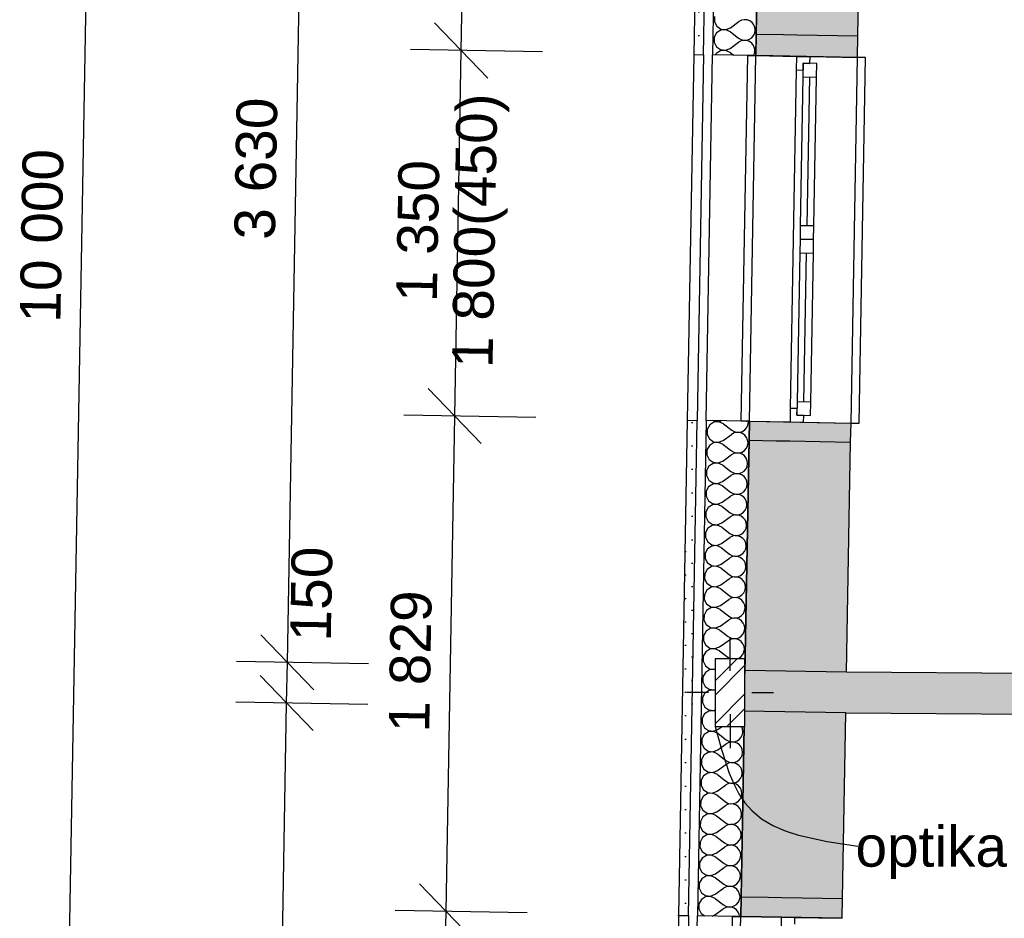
# Model space of a CAD drawing. Extents: x -12025 to 39812, y -28775 to 12.
# Tile 9 of 90: x 9218 to 12852, y -18632 to -15314. Entities that reach past the tile are written whole.
import ezdxf
from ezdxf.enums import TextEntityAlignment as Align

# ---------------------------------------------------------------- set-up
doc = ezdxf.new("R2010")
doc.units = 0
doc.header["$MEASUREMENT"] = 0
doc.layers.add('OÚ Dukovany půdorys kóty 1NP', color=7, linetype='Continuous')
doc.layers.add('OÚ Dukovany půdorys podklad 1NP', color=7, linetype='Continuous')
doc.styles.add('Arial', font='txt')
pattern_1 = [(0, (0, 0), (0, 86.60254), [0, -50]), (0, (25, 43.3), (0, 86.60254), [0, -50])]

msp = doc.modelspace()

# ---------------------------------------------------------------- hatches: boundary and pattern name
at = {"layer": 'OÚ Dukovany půdorys podklad 1NP', "linetype": 'Continuous'}
h = msp.add_hatch(dxfattribs=at)
h.set_pattern_fill('OMÍTKA_01', color=21, style=0, pattern_type=2)
h.set_pattern_definition(pattern_1)
edge = h.paths.add_edge_path()
edge.add_spline(control_points=[(11736.5, -13696.6), (11736.5, -13696.6), (11705.8, -15442.8), (11705.8, -15442.8)], knot_values=[0, 0, 0, 0, 1, 1, 1, 1], degree=3, periodic=0)
edge.add_spline(control_points=[(11705.8, -15442.8), (11705.8, -15442.8), (11742.4, -15443.5), (11742.4, -15443.5)], knot_values=[0, 0, 0, 0, 1, 1, 1, 1], degree=3, periodic=0)
edge.add_spline(control_points=[(11742.4, -15443.5), (11742.4, -15443.5), (11773.1, -13697.3), (11773.1, -13697.3)], knot_values=[0, 0, 0, 0, 1, 1, 1, 1], degree=3, periodic=0)
edge.add_spline(control_points=[(11773.1, -13697.3), (11773.1, -13697.3), (11736.5, -13696.6), (11736.5, -13696.6)], knot_values=[0, 0, 0, 0, 1, 1, 1, 1], degree=3, periodic=0)
edge.add_spline(control_points=[(11736.5, -13696.6), (11736.5, -13696.6), (11736.5, -13696.6), (11736.5, -13696.6)], knot_values=[0, 0, 0, 0, 1, 1, 1, 1], degree=3, periodic=0)
h = msp.add_hatch(dxfattribs=at)
h.set_pattern_fill('OMÍTKA_01', color=21, style=0, pattern_type=2)
h.set_pattern_definition(pattern_1)
edge = h.paths.add_edge_path()
edge.add_spline(control_points=[(11682.1, -16792.6), (11682.1, -16792.6), (11650, -18621), (11650, -18621)], knot_values=[0, 0, 0, 0, 1, 1, 1, 1], degree=3, periodic=0)
edge.add_spline(control_points=[(11650, -18621), (11650, -18621), (11686.6, -18621.7), (11686.6, -18621.7)], knot_values=[0, 0, 0, 0, 1, 1, 1, 1], degree=3, periodic=0)
edge.add_spline(control_points=[(11686.6, -18621.7), (11686.6, -18621.7), (11718.7, -16793.3), (11718.7, -16793.3)], knot_values=[0, 0, 0, 0, 1, 1, 1, 1], degree=3, periodic=0)
edge.add_spline(control_points=[(11718.7, -16793.3), (11718.7, -16793.3), (11682.1, -16792.6), (11682.1, -16792.6)], knot_values=[0, 0, 0, 0, 1, 1, 1, 1], degree=3, periodic=0)
edge.add_spline(control_points=[(11682.1, -16792.6), (11682.1, -16792.6), (11682.1, -16792.6), (11682.1, -16792.6)], knot_values=[0, 0, 0, 0, 1, 1, 1, 1], degree=3, periodic=0)
msp.add_hatch(color=254, dxfattribs=at).paths.add_polyline_path([(11891.6, -17923.4), (11880.5, -18551.8), (12255.5, -18558.4), (12285.1, -16873.3), (11910.2, -16866.7), (11895, -17728.3), (11895, -17923.4)])
h = msp.add_hatch(dxfattribs=at)
h.set_pattern_fill('KOV___OCEL', color=151, style=0, pattern_type=2)
h.set_pattern_definition([(45, (0, 0), (-79.5495, 79.5495), []), (45, (-26.52, 26.52), (-79.5495, 79.5495), [])])
edge = h.paths.add_edge_path()
edge.add_spline(control_points=[(11785, -17923.4), (11785, -17923.4), (11895, -17923.4), (11895, -17923.4)], knot_values=[0, 0, 0, 0, 1, 1, 1, 1], degree=3, periodic=0)
edge.add_spline(control_points=[(11895, -17923.4), (11895, -17923.4), (11895, -17673.4), (11895, -17673.4)], knot_values=[0, 0, 0, 0, 1, 1, 1, 1], degree=3, periodic=0)
edge.add_spline(control_points=[(11895, -17673.4), (11895, -17673.4), (11785, -17673.4), (11785, -17673.4)], knot_values=[0, 0, 0, 0, 1, 1, 1, 1], degree=3, periodic=0)
edge.add_spline(control_points=[(11785, -17673.4), (11785, -17673.4), (11785, -17923.4), (11785, -17923.4)], knot_values=[0, 0, 0, 0, 1, 1, 1, 1], degree=3, periodic=0)
edge.add_spline(control_points=[(11785, -17923.4), (11785, -17923.4), (11785, -17923.4), (11785, -17923.4)], knot_values=[0, 0, 0, 0, 1, 1, 1, 1], degree=3, periodic=0)

# ---------------------------------------------------------------- linework, layer by layer
at = {"layer": 'OÚ Dukovany půdorys kóty 1NP', "color": 1, "linetype": 'Continuous'}
for p, q in [((9359, -21120.2), (9535, -11122.9)), ((10847.4, -15427.7), (10878.1, -13681.5)), ((10847.4, -15427.7), (10878.1, -13681.5)), ((10205.8, -17686.8), (10269.7, -14057.4)), ((10205.8, -17686.8), (10269.7, -14057.4)), ((10205.8, -17686.8), (10269.7, -14057.4)), ((10749.1, -15325.9), (10945.6, -15529.4)), ((10749.1, -15325.9), (10945.6, -15529.4)), ((11147.3, -15433), (10659.9, -15424.4)), ((10823.6, -16777.5), (10847.4, -15427.7)), ((10725.4, -16675.7), (10921.8, -16879.2)), ((10725.4, -16675.7), (10921.8, -16879.2)), ((11123.5, -16782.7), (10636.1, -16774.2)), ((10791.4, -18605.9), (10823.6, -16777.5)), ((10791.4, -18605.9), (10823.6, -16777.5)), ((10791.4, -18605.9), (10823.6, -16777.5)), ((10107.6, -17585.1), (10304, -17788.6)), ((10107.6, -17585.1), (10304, -17788.6)), ((10505.7, -17692.1), (10018.3, -17683.5)), ((10203.1, -17836.8), (10205.8, -17686.8)), ((10203.1, -17836.8), (10205.8, -17686.8)), ((10104.9, -17735.1), (10301.4, -17938.6)), ((10104.9, -17735.1), (10301.4, -17938.6)), ((10503.1, -17842.1), (10015.7, -17833.5)), ((10154.5, -20596.4), (10203.1, -17836.8)), ((10154.5, -20596.4), (10203.1, -17836.8)), ((10154.5, -20596.4), (10203.1, -17836.8)), ((10693.2, -18504.1), (10889.6, -18707.6)), ((10693.2, -18504.1), (10889.6, -18707.6)), ((11091.3, -18611.2), (10603.9, -18602.6)), ((10767.6, -19955.7), (10791.4, -18605.9))]:
    msp.add_line(p, q, dxfattribs=at)
at = {"layer": 'OÚ Dukovany půdorys kóty 1NP', "color": 154, "linetype": 'Continuous', "flags": 128}
for points in [[(11785, -17923.4), (11809.1, -18011.9), (11837, -18096), (11853.7, -18135.1), (11872.8, -18171.5), (11894.9, -18204.7), (11920.5, -18234.2), (11920.5, -18234.2)], [(11920.5, -18234.2), (11956.6, -18264.4), (11997.8, -18289.1), (12043.4, -18309), (12092.6, -18324.9), (12198.9, -18348), (12311.2, -18364.8), (12311.2, -18364.8)]]:
    msp.add_lwpolyline(points, dxfattribs=at)
at = {"layer": 'OÚ Dukovany půdorys podklad 1NP', "color": 1, "linetype": 'Continuous'}
for p, q in [((11736.5, -13696.6), (11705.8, -15442.8)), ((11742.4, -15443.5), (11773.1, -13697.3)), ((11806, -13697.8), (11775.2, -15444)), ((11935.2, -15446.8), (11965.9, -13700.6)), ((11936.6, -15367), (11935.2, -15446.8)), ((12310.1, -15453.4), (12311.5, -15373.6)), ((11705.8, -15442.8), (11682.1, -16792.6)), ((11705.8, -15442.8), (11742.4, -15443.5)), ((11705.8, -15442.8), (11742.4, -15443.5)), ((11742.4, -15443.5), (11718.7, -16793.3)), ((11751.4, -16793.8), (11775.2, -15444)), ((11925.2, -15446.7), (11775.2, -15444)), ((11925.2, -15446.7), (11775.2, -15444)), ((11881.4, -16796.1), (11905.2, -15446.3)), ((11905.2, -15446.3), (11935.2, -15446.8)), ((11911.4, -16796.6), (11935.2, -15446.8)), ((11911.4, -16796.6), (11935.2, -15446.8)), ((11925.2, -15446.7), (11935.2, -15446.8)), ((11925.2, -15446.7), (11935.2, -15446.8)), ((12310.1, -15453.4), (11935.2, -15446.8)), ((11935.2, -15446.8), (12085.2, -15449.5)), ((12085.2, -15449.5), (12084.3, -15499.5)), ((12085.2, -15449.5), (12135.2, -15450.3)), ((12085.2, -15449.5), (12135.2, -15450.3)), ((12109.7, -15474.9), (12108.8, -15524.9)), ((12109.3, -15499.9), (12109.7, -15474.9)), ((12109.7, -15474.9), (12134.7, -15475.3)), ((12159.7, -15475.8), (12109.7, -15474.9)), ((12134.7, -15475.3), (12135.2, -15450.3)), ((12135.2, -15450.3), (12310.1, -15453.4)), ((12158.8, -15525.8), (12159.7, -15475.8)), ((12286.4, -16803.2), (12310.1, -15453.4)), ((12340.1, -15454), (12310.1, -15453.4)), ((12316.4, -16803.7), (12340.1, -15454)), ((12084.3, -15499.5), (12073.3, -16124.4)), ((12084.3, -15499.5), (12109.3, -15499.9)), ((12108.8, -15524.9), (12099.2, -16074.8)), ((12108.8, -15524.9), (12158.8, -15525.8)), ((12124.2, -16075.3), (12133.8, -15525.3)), ((12149.2, -16075.7), (12158.8, -15525.8)), ((12149.2, -16075.7), (12158.8, -15525.8)), ((12099.2, -16074.8), (12098.3, -16124.8)), ((12149.2, -16075.7), (12099.2, -16074.8)), ((12148.3, -16125.7), (12149.2, -16075.7)), ((12073.3, -16124.4), (12062.3, -16749.3)), ((12098.3, -16124.8), (12097.4, -16174.8)), ((12148.3, -16125.7), (12098.3, -16124.8)), ((12098.3, -16124.8), (12148.3, -16125.7)), ((12147.4, -16175.7), (12148.3, -16125.7)), ((12097.4, -16174.8), (12087.7, -16724.7)), ((12097.4, -16174.8), (12147.4, -16175.7)), ((12112.7, -16725.1), (12122.4, -16175.2)), ((12137.7, -16725.6), (12147.4, -16175.7)), ((12137.7, -16725.6), (12147.4, -16175.7)), ((12062.3, -16749.3), (12061.4, -16799.3)), ((12087.3, -16749.7), (12062.3, -16749.3)), ((12087.7, -16724.7), (12086.8, -16774.7)), ((12086.8, -16774.7), (12087.3, -16749.7)), ((12137.7, -16725.6), (12087.7, -16724.7)), ((12136.8, -16775.6), (12137.7, -16725.6)), ((12111.8, -16775.1), (12086.8, -16774.7)), ((12086.8, -16774.7), (12136.8, -16775.6)), ((12111.4, -16800.1), (12111.8, -16775.1)), ((11682.1, -16792.6), (11650, -18621)), ((11682.1, -16792.6), (11718.7, -16793.3)), ((11682.1, -16792.6), (11718.7, -16793.3)), ((11686.6, -18621.7), (11718.7, -16793.3)), ((11751.4, -16793.8), (11719.3, -18622.2)), ((11901.4, -16796.4), (11751.4, -16793.8)), ((11901.4, -16796.4), (11751.4, -16793.8)), ((11911.4, -16796.6), (11881.4, -16796.1)), ((11895, -17728.3), (11911.4, -16796.6)), ((11901.4, -16796.4), (11911.4, -16796.6)), ((11901.4, -16796.4), (11911.4, -16796.6)), ((11911.4, -16796.6), (11910.2, -16866.7)), ((11911.4, -16796.6), (12286.4, -16803.2)), ((11911.4, -16796.6), (12061.4, -16799.3)), ((12061.4, -16799.3), (12111.4, -16800.1)), ((12061.4, -16799.3), (12111.4, -16800.1)), ((12111.4, -16800.1), (12286.4, -16803.2)), ((12285.1, -16873.3), (12286.4, -16803.2)), ((12286.4, -16803.2), (12316.4, -16803.7)), ((11840, -17718.4), (11840, -17593.4)), ((11760, -17798.4), (11680, -17798.4)), ((11920, -17798.4), (12000, -17798.4)), ((11840, -17878.4), (11840, -18003.4)), ((11879.2, -18625), (11891.6, -17923.4)), ((11880.5, -18551.8), (11879.2, -18625)), ((12254.2, -18631.6), (12255.5, -18558.4)), ((11650, -18621), (11626.3, -19970.8)), ((11650, -18621), (11686.6, -18621.7)), ((11650, -18621), (11686.6, -18621.7)), ((11686.6, -18621.7), (11662.8, -19971.5)), ((11695.5, -19972), (11719.3, -18622.2)), ((11869.2, -18624.9), (11719.3, -18622.2)), ((11869.2, -18624.9), (11719.3, -18622.2)), ((11825.5, -19974.3), (11849.2, -18624.5)), ((11849.2, -18624.5), (11879.2, -18625)), ((11855.5, -19974.8), (11879.2, -18625)), ((11855.5, -19974.8), (11879.2, -18625)), ((11869.2, -18624.9), (11879.2, -18625)), ((11869.2, -18624.9), (11879.2, -18625)), ((12254.2, -18631.6), (11879.2, -18625)), ((11879.2, -18625), (12029.2, -18627.7)), ((12029.2, -18627.7), (12028.3, -18677.7)), ((12029.2, -18627.7), (12079.2, -18628.6)), ((12029.2, -18627.7), (12079.2, -18628.6)), ((12078.8, -18653.6), (12079.2, -18628.6)), ((12079.2, -18628.6), (12254.2, -18631.6))]:
    msp.add_line(p, q, dxfattribs=at)
at = {"layer": 'OÚ Dukovany půdorys podklad 1NP', "color": 7, "linetype": 'Continuous'}
for p, q in [((11963.5, -13838.5), (11936.6, -15367)), ((12311.5, -15373.6), (12334.1, -14093.8)), ((11936.6, -15367), (12036.6, -15368.7)), ((12036.6, -15368.7), (12086.6, -15369.6)), ((12086.6, -15369.6), (12311.5, -15373.6)), ((11910.2, -16866.7), (11895, -17728.3)), ((11910.2, -16866.7), (12010.2, -16868.5)), ((12010.2, -16868.5), (12060.2, -16869.4)), ((12060.2, -16869.4), (12285.1, -16873.3)), ((12270.2, -17723.2), (12285.1, -16873.3)), ((16357.1, -17752.1), (12270.2, -17723.2)), ((12255.5, -18558.4), (12267.5, -17873.2)), ((12267.5, -17873.2), (16356.1, -17902.1)), ((11891.6, -17923.4), (11880.5, -18551.8)), ((11880.5, -18551.8), (11980.5, -18553.5)), ((11980.5, -18553.5), (12030.5, -18554.4)), ((12030.5, -18554.4), (12255.5, -18558.4))]:
    msp.add_line(p, q, dxfattribs=at)
at = {"layer": 'OÚ Dukovany půdorys podklad 1NP', "color": 21, "linetype": 'Continuous'}
for p, q in [((11782.7, -15302.8), (11782.3, -15321.4)), ((11782.3, -15321.4), (11790.8, -15337.9)), ((11841.8, -15343.6), (11872.6, -15321.3)), ((11881.9, -15316.4), (11872.6, -15321.3)), ((11892.2, -15314.2), (11881.9, -15316.4)), ((11902.7, -15314.9), (11892.2, -15314.2)), ((11912.6, -15318.4), (11902.7, -15314.9)), ((11921.1, -15324.5), (11912.6, -15318.4)), ((11927.7, -15332.7), (11921.1, -15324.5)), ((11931.8, -15342.4), (11927.7, -15332.7)), ((11790.4, -15362.8), (11781.3, -15379)), ((11806, -15352.8), (11790.4, -15362.8)), ((11790.8, -15337.9), (11806.1, -15348.4)), ((11824.5, -15351.4), (11806, -15352.8)), ((11806.1, -15348.4), (11824.5, -15350.5)), ((11824.5, -15350.5), (11841.8, -15343.6)), ((11841.5, -15358.9), (11824.5, -15351.4)), ((11841.5, -15358.9), (11871.6, -15382.2)), ((11920.1, -15380.7), (11927, -15372.8)), ((11927, -15372.8), (11931.4, -15363.2)), ((11931.4, -15363.2), (11933, -15352.8)), ((11933, -15352.8), (11931.8, -15342.4)), ((11781.3, -15379), (11781, -15397.5)), ((11781, -15397.5), (11789.5, -15414.1)), ((11840.4, -15419.8), (11871.3, -15397.5)), ((11880.6, -15392.6), (11871.3, -15397.5)), ((11871.6, -15382.2), (11880.7, -15387.5)), ((11890.9, -15390.4), (11880.6, -15392.6)), ((11880.7, -15387.5), (11890.9, -15390)), ((11890.9, -15390), (11901.4, -15389.7)), ((11901.3, -15391), (11890.9, -15390.4)), ((11911.2, -15394.6), (11901.3, -15391)), ((11901.4, -15389.7), (11911.4, -15386.5)), ((11919.8, -15400.7), (11911.2, -15394.6)), ((11911.4, -15386.5), (11920.1, -15380.7)), ((11926.4, -15408.9), (11919.8, -15400.7)), ((11930.4, -15418.6), (11926.4, -15408.9)), ((11789, -15439), (11786.1, -15444.2)), ((11804.7, -15429), (11789, -15439)), ((11789.5, -15414.1), (11804.7, -15424.6)), ((11804.7, -15424.6), (11823.2, -15426.7)), ((11823.2, -15427.5), (11804.7, -15429)), ((11823.2, -15426.7), (11840.4, -15419.8)), ((11840.1, -15435), (11823.2, -15427.5)), ((11840.1, -15435), (11853.5, -15445.4)), ((11926.7, -15446.7), (11930.1, -15439.4)), ((11930.1, -15439.4), (11931.7, -15429)), ((11931.7, -15429), (11930.4, -15418.6)), ((11755.8, -16826.4), (11755.5, -16844.9)), ((11764.9, -16810.2), (11755.8, -16826.4)), ((11780.5, -16800.2), (11764.9, -16810.2)), ((11778.4, -16794.3), (11780.6, -16795.8)), ((11799, -16798.8), (11780.5, -16800.2)), ((11780.6, -16795.8), (11799, -16797.9)), ((11799, -16797.9), (11806.8, -16794.8)), ((11816, -16806.2), (11799, -16798.8)), ((11816, -16806.2), (11846.1, -16829.6)), ((11894.7, -16828.1), (11901.5, -16820.2)), ((11901.5, -16820.2), (11905.9, -16810.6)), ((11905.9, -16810.6), (11907.6, -16800.2)), ((11907.6, -16800.2), (11907.1, -16796.5)), ((11755.5, -16844.9), (11764, -16861.4)), ((11764, -16861.4), (11779.3, -16872)), ((11814.9, -16867.2), (11845.8, -16844.9)), ((11855.1, -16839.9), (11845.8, -16844.9)), ((11846.1, -16829.6), (11855.2, -16834.9)), ((11865.4, -16837.7), (11855.1, -16839.9)), ((11855.2, -16834.9), (11865.4, -16837.4)), ((11865.4, -16837.4), (11875.9, -16837.1)), ((11875.9, -16838.4), (11865.4, -16837.7)), ((11875.9, -16837.1), (11885.9, -16833.9)), ((11885.8, -16842), (11875.9, -16838.4)), ((11894.3, -16848.1), (11885.8, -16842)), ((11885.9, -16833.9), (11894.7, -16828.1)), ((11900.9, -16856.3), (11894.3, -16848.1)), ((11904.9, -16866), (11900.9, -16856.3)), ((11763.5, -16886.4), (11754.5, -16902.6)), ((11779.2, -16876.4), (11763.5, -16886.4)), ((11797.7, -16874.9), (11779.2, -16876.4)), ((11779.3, -16872), (11797.7, -16874.1)), ((11797.7, -16874.1), (11814.9, -16867.2)), ((11814.7, -16882.4), (11797.7, -16874.9)), ((11814.7, -16882.4), (11844.7, -16905.8)), ((11893.3, -16904.3), (11900.2, -16896.3)), ((11900.2, -16896.3), (11904.6, -16886.8)), ((11904.6, -16886.8), (11906.2, -16876.4)), ((11906.2, -16876.4), (11904.9, -16866)), ((11754.5, -16902.6), (11754.2, -16921.1)), ((11754.2, -16921.1), (11762.6, -16937.6)), ((11813.6, -16943.4), (11844.5, -16921)), ((11853.7, -16916.1), (11844.5, -16921)), ((11844.7, -16905.8), (11853.8, -16911.1)), ((11864, -16913.9), (11853.7, -16916.1)), ((11853.8, -16911.1), (11864, -16913.6)), ((11864, -16913.6), (11874.5, -16913.3)), ((11874.5, -16914.6), (11864, -16913.9)), ((11874.5, -16913.3), (11884.6, -16910.1)), ((11884.4, -16918.2), (11874.5, -16914.6)), ((11893, -16924.3), (11884.4, -16918.2)), ((11884.6, -16910.1), (11893.3, -16904.3)), ((11899.5, -16932.5), (11893, -16924.3)), ((11903.6, -16942.2), (11899.5, -16932.5)), ((11762.2, -16962.5), (11753.2, -16978.7)), ((11777.8, -16952.5), (11762.2, -16962.5)), ((11762.6, -16937.6), (11777.9, -16948.2)), ((11796.3, -16951.1), (11777.8, -16952.5)), ((11777.9, -16948.2), (11796.4, -16950.2)), ((11813.3, -16958.6), (11796.3, -16951.1)), ((11796.4, -16950.2), (11813.6, -16943.4)), ((11813.3, -16958.6), (11843.4, -16982)), ((11892, -16980.5), (11898.8, -16972.5)), ((11898.8, -16972.5), (11903.2, -16963)), ((11903.2, -16963), (11904.9, -16952.6)), ((11904.9, -16952.6), (11903.6, -16942.2)), ((11753.2, -16978.7), (11752.8, -16997.3)), ((11752.8, -16997.3), (11761.3, -17013.8)), ((11812.2, -17019.5), (11843.1, -16997.2)), ((11852.4, -16992.3), (11843.1, -16997.2)), ((11843.4, -16982), (11852.5, -16987.2)), ((11862.7, -16990.1), (11852.4, -16992.3)), ((11852.5, -16987.2), (11862.7, -16989.8)), ((11862.7, -16989.8), (11873.2, -16989.5)), ((11873.2, -16990.8), (11862.7, -16990.1)), ((11873.2, -16989.5), (11883.2, -16986.3)), ((11883.1, -16994.3), (11873.2, -16990.8)), ((11891.6, -17000.4), (11883.1, -16994.3)), ((11883.2, -16986.3), (11892, -16980.5)), ((11898.2, -17008.6), (11891.6, -17000.4)), ((11902.3, -17018.3), (11898.2, -17008.6)), ((11760.9, -17038.7), (11751.8, -17054.9)), ((11776.5, -17028.7), (11760.9, -17038.7)), ((11761.3, -17013.8), (11776.6, -17024.3)), ((11795, -17027.3), (11776.5, -17028.7)), ((11776.6, -17024.3), (11795, -17026.4)), ((11795, -17026.4), (11812.2, -17019.5)), ((11812, -17034.8), (11795, -17027.3)), ((11812, -17034.8), (11842, -17058.2)), ((11897.5, -17048.7), (11901.9, -17039.2)), ((11901.9, -17039.2), (11903.5, -17028.8)), ((11903.5, -17028.8), (11902.3, -17018.3)), ((11751.8, -17054.9), (11751.5, -17073.5)), ((11751.5, -17073.5), (11760, -17090)), ((11810.9, -17095.7), (11841.8, -17073.4)), ((11851.1, -17068.5), (11841.8, -17073.4)), ((11842, -17058.2), (11851.2, -17063.4)), ((11861.3, -17066.3), (11851.1, -17068.5)), ((11851.2, -17063.4), (11861.3, -17066)), ((11861.3, -17066), (11871.9, -17065.7)), ((11871.8, -17067), (11861.3, -17066.3)), ((11881.7, -17070.5), (11871.8, -17067)), ((11871.9, -17065.7), (11881.9, -17062.5)), ((11890.3, -17076.6), (11881.7, -17070.5)), ((11881.9, -17062.5), (11890.6, -17056.7)), ((11896.8, -17084.8), (11890.3, -17076.6)), ((11890.6, -17056.7), (11897.5, -17048.7)), ((11759.5, -17114.9), (11750.5, -17131.1)), ((11775.2, -17104.9), (11759.5, -17114.9)), ((11760, -17090), (11775.2, -17100.5)), ((11775.2, -17100.5), (11793.7, -17102.6)), ((11793.7, -17103.5), (11775.2, -17104.9)), ((11793.7, -17102.6), (11810.9, -17095.7)), ((11810.6, -17111), (11793.7, -17103.5)), ((11810.6, -17111), (11840.7, -17134.3)), ((11896.1, -17124.9), (11900.6, -17115.3)), ((11900.9, -17094.5), (11896.8, -17084.8)), ((11900.6, -17115.3), (11902.2, -17105)), ((11902.2, -17105), (11900.9, -17094.5)), ((11750.5, -17131.1), (11750.1, -17149.7)), ((11750.1, -17149.7), (11758.6, -17166.2)), ((11809.6, -17171.9), (11840.4, -17149.6)), ((11849.7, -17144.7), (11840.4, -17149.6)), ((11840.7, -17134.3), (11849.8, -17139.6)), ((11860, -17142.5), (11849.7, -17144.7)), ((11849.8, -17139.6), (11860, -17142.2)), ((11860, -17142.2), (11870.5, -17141.8)), ((11870.5, -17143.2), (11860, -17142.5)), ((11870.5, -17141.8), (11880.5, -17138.6)), ((11880.4, -17146.7), (11870.5, -17143.2)), ((11888.9, -17152.8), (11880.4, -17146.7)), ((11880.5, -17138.6), (11889.3, -17132.8)), ((11895.5, -17161), (11888.9, -17152.8)), ((11889.3, -17132.8), (11896.1, -17124.9)), ((11758.2, -17191.1), (11749.1, -17207.3)), ((11773.8, -17181.1), (11758.2, -17191.1)), ((11758.6, -17166.2), (11773.9, -17176.7)), ((11792.3, -17179.7), (11773.8, -17181.1)), ((11773.9, -17176.7), (11792.3, -17178.8)), ((11792.3, -17178.8), (11809.6, -17171.9)), ((11809.3, -17187.1), (11792.3, -17179.7)), ((11809.3, -17187.1), (11839.4, -17210.5)), ((11899.6, -17170.7), (11895.5, -17161)), ((11899.2, -17191.5), (11900.8, -17181.1)), ((11900.8, -17181.1), (11899.6, -17170.7)), ((11749.1, -17207.3), (11748.8, -17225.8)), ((11748.8, -17225.8), (11757.3, -17242.3)), ((11808.2, -17248.1), (11839.1, -17225.8)), ((11848.4, -17220.8), (11839.1, -17225.8)), ((11839.4, -17210.5), (11848.5, -17215.8)), ((11858.7, -17218.6), (11848.4, -17220.8)), ((11848.5, -17215.8), (11858.7, -17218.3)), ((11858.7, -17218.3), (11869.2, -17218)), ((11869.1, -17219.3), (11858.7, -17218.6)), ((11879, -17222.9), (11869.1, -17219.3)), ((11869.2, -17218), (11879.2, -17214.8)), ((11887.6, -17229), (11879, -17222.9)), ((11879.2, -17214.8), (11888, -17209)), ((11888, -17209), (11894.8, -17201.1)), ((11894.8, -17201.1), (11899.2, -17191.5)), ((11772.5, -17257.3), (11756.8, -17267.3)), ((11757.3, -17242.3), (11772.5, -17252.9)), ((11772.5, -17252.9), (11791, -17255)), ((11791, -17255.8), (11772.5, -17257.3)), ((11791, -17255), (11808.2, -17248.1)), ((11808, -17263.3), (11791, -17255.8)), ((11808, -17263.3), (11838, -17286.7)), ((11894.2, -17237.2), (11887.6, -17229)), ((11898.2, -17246.9), (11894.2, -17237.2)), ((11897.9, -17267.7), (11899.5, -17257.3)), ((11899.5, -17257.3), (11898.2, -17246.9)), ((11747.8, -17283.5), (11747.5, -17302)), ((11756.8, -17267.3), (11747.8, -17283.5)), ((11847, -17297), (11837.8, -17301.9)), ((11838, -17286.7), (11847.1, -17292)), ((11857.3, -17294.8), (11847, -17297)), ((11847.1, -17292), (11857.3, -17294.5)), ((11857.3, -17294.5), (11867.8, -17294.2)), ((11867.8, -17295.5), (11857.3, -17294.8)), ((11867.8, -17294.2), (11877.8, -17291)), ((11877.7, -17299), (11867.8, -17295.5)), ((11886.3, -17305.2), (11877.7, -17299)), ((11877.8, -17291), (11886.6, -17285.2)), ((11886.6, -17285.2), (11893.5, -17277.2)), ((11893.5, -17277.2), (11897.9, -17267.7)), ((11747.5, -17302), (11755.9, -17318.5)), ((11771.1, -17333.4), (11755.5, -17343.4)), ((11755.9, -17318.5), (11771.2, -17329.1)), ((11789.6, -17332), (11771.1, -17333.4)), ((11771.2, -17329.1), (11789.6, -17331.1)), ((11789.6, -17331.1), (11806.9, -17324.3)), ((11806.6, -17339.5), (11789.6, -17332)), ((11806.9, -17324.3), (11837.8, -17301.9)), ((11892.8, -17313.4), (11886.3, -17305.2)), ((11896.9, -17323.1), (11892.8, -17313.4)), ((11896.5, -17343.9), (11898.2, -17333.5)), ((11898.2, -17333.5), (11896.9, -17323.1)), ((11746.4, -17359.6), (11746.1, -17378.2)), ((11755.5, -17343.4), (11746.4, -17359.6)), ((11806.6, -17339.5), (11836.7, -17362.9)), ((11836.7, -17362.9), (11845.8, -17368.1)), ((11856, -17371), (11845.7, -17373.2)), ((11845.8, -17368.1), (11856, -17370.7)), ((11856, -17370.7), (11866.5, -17370.4)), ((11866.5, -17371.7), (11856, -17371)), ((11866.5, -17370.4), (11876.5, -17367.2)), ((11876.4, -17375.2), (11866.5, -17371.7)), ((11876.5, -17367.2), (11885.3, -17361.4)), ((11885.3, -17361.4), (11892.1, -17353.4)), ((11892.1, -17353.4), (11896.5, -17343.9)), ((11746.1, -17378.2), (11754.6, -17394.7)), ((11754.6, -17394.7), (11769.9, -17405.2)), ((11788.3, -17408.2), (11769.8, -17409.6)), ((11769.9, -17405.2), (11788.3, -17407.3)), ((11788.3, -17407.3), (11805.5, -17400.4)), ((11805.3, -17415.7), (11788.3, -17408.2)), ((11805.5, -17400.4), (11836.4, -17378.1)), ((11845.7, -17373.2), (11836.4, -17378.1)), ((11884.9, -17381.3), (11876.4, -17375.2)), ((11891.5, -17389.5), (11884.9, -17381.3)), ((11895.6, -17399.2), (11891.5, -17389.5)), ((11896.8, -17409.7), (11895.6, -17399.2)), ((11745.1, -17435.8), (11744.8, -17454.4)), ((11754.2, -17419.6), (11745.1, -17435.8)), ((11769.8, -17409.6), (11754.2, -17419.6)), ((11805.3, -17415.7), (11835.3, -17439.1)), ((11835.3, -17439.1), (11844.4, -17444.3)), ((11844.4, -17444.3), (11854.6, -17446.9)), ((11865.1, -17446.5), (11875.2, -17443.4)), ((11875.2, -17443.4), (11883.9, -17437.6)), ((11883.9, -17437.6), (11890.8, -17429.6)), ((11890.8, -17429.6), (11895.2, -17420)), ((11895.2, -17420), (11896.8, -17409.7)), ((11744.8, -17454.4), (11753.3, -17470.9)), ((11753.3, -17470.9), (11768.5, -17481.4)), ((11768.5, -17481.4), (11787, -17483.5)), ((11787, -17483.5), (11804.2, -17476.6)), ((11804.2, -17476.6), (11835.1, -17454.3)), ((11844.4, -17449.4), (11835.1, -17454.3)), ((11854.6, -17447.2), (11844.4, -17449.4)), ((11854.6, -17446.9), (11865.1, -17446.5)), ((11865.1, -17447.9), (11854.6, -17447.2)), ((11875, -17451.4), (11865.1, -17447.9)), ((11883.6, -17457.5), (11875, -17451.4)), ((11890.1, -17465.7), (11883.6, -17457.5)), ((11894.2, -17475.4), (11890.1, -17465.7)), ((11895.5, -17485.8), (11894.2, -17475.4)), ((11743.8, -17512), (11743.4, -17530.5)), ((11752.8, -17495.8), (11743.8, -17512)), ((11768.4, -17485.8), (11752.8, -17495.8)), ((11786.9, -17484.4), (11768.4, -17485.8)), ((11803.9, -17491.9), (11786.9, -17484.4)), ((11803.9, -17491.9), (11834, -17515.2)), ((11834, -17515.2), (11843.1, -17520.5)), ((11873.8, -17519.5), (11882.6, -17513.7)), ((11882.6, -17513.7), (11889.4, -17505.8)), ((11889.4, -17505.8), (11893.8, -17496.2)), ((11893.8, -17496.2), (11895.5, -17485.8)), ((11743.4, -17530.5), (11751.9, -17547.1)), ((11751.9, -17547.1), (11767.2, -17557.6)), ((11785.6, -17559.7), (11802.9, -17552.8)), ((11802.9, -17552.8), (11833.7, -17530.5)), ((11843, -17525.6), (11833.7, -17530.5)), ((11853.3, -17523.4), (11843, -17525.6)), ((11843.1, -17520.5), (11853.3, -17523)), ((11853.3, -17523), (11863.8, -17522.7)), ((11863.8, -17524.1), (11853.3, -17523.4)), ((11863.8, -17522.7), (11873.8, -17519.5)), ((11873.7, -17527.6), (11863.8, -17524.1)), ((11882.2, -17533.7), (11873.7, -17527.6)), ((11888.8, -17541.9), (11882.2, -17533.7)), ((11892.9, -17551.6), (11888.8, -17541.9)), ((11894.1, -17562), (11892.9, -17551.6)), ((11742.4, -17588.2), (11742.1, -17606.7)), ((11751.5, -17572), (11742.4, -17588.2)), ((11767.1, -17562), (11751.5, -17572)), ((11785.6, -17560.5), (11767.1, -17562)), ((11767.2, -17557.6), (11785.6, -17559.7)), ((11802.6, -17568), (11785.6, -17560.5)), ((11802.6, -17568), (11832.7, -17591.4)), ((11872.5, -17595.7), (11881.2, -17589.9)), ((11881.2, -17589.9), (11888.1, -17581.9)), ((11888.1, -17581.9), (11892.5, -17572.4)), ((11892.5, -17572.4), (11894.1, -17562)), ((11742.1, -17606.7), (11750.6, -17623.2)), ((11750.6, -17623.2), (11765.8, -17633.8)), ((11801.5, -17629), (11832.4, -17606.7)), ((11841.7, -17601.7), (11832.4, -17606.7)), ((11832.7, -17591.4), (11841.8, -17596.7)), ((11852, -17599.5), (11841.7, -17601.7)), ((11841.8, -17596.7), (11852, -17599.2)), ((11852, -17599.2), (11862.5, -17598.9)), ((11862.4, -17600.2), (11852, -17599.5)), ((11872.3, -17603.8), (11862.4, -17600.2)), ((11862.5, -17598.9), (11872.5, -17595.7)), ((11880.9, -17609.9), (11872.3, -17603.8)), ((11887.5, -17618.1), (11880.9, -17609.9)), ((11891.5, -17627.8), (11887.5, -17618.1)), ((11750.1, -17648.2), (11741.1, -17664.4)), ((11765.8, -17638.2), (11750.1, -17648.2)), ((11765.8, -17633.8), (11784.3, -17635.9)), ((11784.3, -17636.7), (11765.8, -17638.2)), ((11784.3, -17635.9), (11801.5, -17629)), ((11801.2, -17644.2), (11784.3, -17636.7)), ((11801.2, -17644.2), (11831.3, -17667.6)), ((11879.9, -17666.1), (11886.8, -17658.1)), ((11886.8, -17658.1), (11891.2, -17648.6)), ((11891.2, -17648.6), (11892.8, -17638.2)), ((11892.8, -17638.2), (11891.5, -17627.8)), ((11741.1, -17664.4), (11740.8, -17682.9)), ((11740.8, -17682.9), (11749.2, -17699.4)), ((11749.2, -17699.4), (11764.5, -17710)), ((11831.3, -17667.6), (11840.4, -17672.8)), ((11840.4, -17672.8), (11842.8, -17673.4)), ((11866.3, -17673.4), (11871.1, -17671.9)), ((11871.1, -17671.9), (11879.9, -17666.1)), ((11748.8, -17724.3), (11739.7, -17740.5)), ((11764.4, -17714.3), (11748.8, -17724.3)), ((11782.9, -17712.9), (11764.4, -17714.3)), ((11764.5, -17710), (11782.9, -17712)), ((11782.9, -17712), (11785, -17711.2)), ((11785, -17713.8), (11782.9, -17712.9)), ((11739.7, -17740.5), (11739.4, -17759.1)), ((11739.4, -17759.1), (11747.9, -17775.6)), ((11747.4, -17800.5), (11738.4, -17816.7)), ((11763.1, -17790.5), (11747.4, -17800.5)), ((11747.9, -17775.6), (11763.2, -17786.1)), ((11781.6, -17789.1), (11763.1, -17790.5)), ((11763.2, -17786.1), (11781.6, -17788.2)), ((11781.6, -17788.2), (11785, -17786.8)), ((11785, -17790.6), (11781.6, -17789.1)), ((11738.4, -17816.7), (11738.1, -17835.3)), ((11738.1, -17835.3), (11746.5, -17851.8)), ((11746.1, -17876.7), (11737.1, -17892.9)), ((11761.7, -17866.7), (11746.1, -17876.7)), ((11746.5, -17851.8), (11761.8, -17862.3)), ((11780.2, -17865.3), (11761.7, -17866.7)), ((11761.8, -17862.3), (11780.3, -17864.4)), ((11785, -17867.4), (11780.2, -17865.3)), ((11780.3, -17864.4), (11785, -17862.5)), ((11737.1, -17892.9), (11736.7, -17911.4)), ((11736.7, -17911.4), (11745.2, -17927.9)), ((11744.8, -17952.9), (11735.7, -17969.1)), ((11760.4, -17942.9), (11744.8, -17952.9)), ((11745.2, -17927.9), (11760.5, -17938.5)), ((11778.9, -17941.4), (11760.4, -17942.9)), ((11760.5, -17938.5), (11778.9, -17940.6)), ((11778.9, -17940.6), (11796.1, -17933.7)), ((11795.9, -17948.9), (11778.9, -17941.4)), ((11795.9, -17948.9), (11826, -17972.3)), ((11796.1, -17933.7), (11810.3, -17923.4)), ((11881.4, -17962.8), (11885.8, -17953.3)), ((11886.2, -17932.5), (11882.4, -17923.4)), ((11885.8, -17953.3), (11887.4, -17942.9)), ((11887.4, -17942.9), (11886.2, -17932.5)), ((11735.7, -17969.1), (11735.4, -17987.6)), ((11735.4, -17987.6), (11743.9, -18004.1)), ((11794.8, -18009.9), (11825.7, -17987.6)), ((11835, -17982.6), (11825.7, -17987.6)), ((11826, -17972.3), (11835.1, -17977.6)), ((11845.2, -17980.4), (11835, -17982.6)), ((11835.1, -17977.6), (11845.3, -17980.1)), ((11855.7, -17981.1), (11845.2, -17980.4)), ((11845.3, -17980.1), (11855.8, -17979.8)), ((11865.6, -17984.7), (11855.7, -17981.1)), ((11855.8, -17979.8), (11865.8, -17976.6)), ((11874.2, -17990.8), (11865.6, -17984.7)), ((11865.8, -17976.6), (11874.5, -17970.8)), ((11880.8, -17999), (11874.2, -17990.8)), ((11874.5, -17970.8), (11881.4, -17962.8)), ((11759.1, -18019), (11743.4, -18029)), ((11743.9, -18004.1), (11759.1, -18014.7)), ((11759.1, -18014.7), (11777.6, -18016.7)), ((11777.6, -18017.6), (11759.1, -18019)), ((11777.6, -18016.7), (11794.8, -18009.9)), ((11794.5, -18025.1), (11777.6, -18017.6)), ((11794.5, -18025.1), (11824.6, -18048.5)), ((11884.8, -18008.7), (11880.8, -17999)), ((11884.5, -18029.5), (11886.1, -18019.1)), ((11886.1, -18019.1), (11884.8, -18008.7)), ((11734.4, -18045.2), (11734, -18063.8)), ((11743.4, -18029), (11734.4, -18045.2)), ((11833.6, -18058.8), (11824.3, -18063.7)), ((11824.6, -18048.5), (11833.7, -18053.7)), ((11843.9, -18056.6), (11833.6, -18058.8)), ((11833.7, -18053.7), (11843.9, -18056.3)), ((11843.9, -18056.3), (11854.4, -18056)), ((11854.4, -18057.3), (11843.9, -18056.6)), ((11854.4, -18056), (11864.4, -18052.8)), ((11864.3, -18060.8), (11854.4, -18057.3)), ((11872.8, -18066.9), (11864.3, -18060.8)), ((11864.4, -18052.8), (11873.2, -18047)), ((11873.2, -18047), (11880, -18039)), ((11880, -18039), (11884.5, -18029.5)), ((11734, -18063.8), (11742.5, -18080.3)), ((11757.7, -18095.2), (11742.1, -18105.2)), ((11742.5, -18080.3), (11757.8, -18090.8)), ((11776.2, -18093.8), (11757.7, -18095.2)), ((11757.8, -18090.8), (11776.2, -18092.9)), ((11776.2, -18092.9), (11793.5, -18086)), ((11793.2, -18101.3), (11776.2, -18093.8)), ((11793.5, -18086), (11824.3, -18063.7)), ((11879.4, -18075.1), (11872.8, -18066.9)), ((11883.5, -18084.8), (11879.4, -18075.1)), ((11883.1, -18105.7), (11884.7, -18095.3)), ((11884.7, -18095.3), (11883.5, -18084.8)), ((11733, -18121.4), (11732.7, -18140)), ((11742.1, -18105.2), (11733, -18121.4)), ((11793.2, -18101.3), (11823.3, -18124.7)), ((11832.3, -18135), (11823, -18139.9)), ((11823.3, -18124.7), (11832.4, -18129.9)), ((11842.6, -18132.8), (11832.3, -18135)), ((11832.4, -18129.9), (11842.6, -18132.5)), ((11842.6, -18132.5), (11853.1, -18132.2)), ((11853.1, -18133.5), (11842.6, -18132.8)), ((11853.1, -18132.2), (11863.1, -18129)), ((11863, -18137), (11853.1, -18133.5)), ((11863.1, -18129), (11871.9, -18123.2)), ((11871.9, -18123.2), (11878.7, -18115.2)), ((11878.7, -18115.2), (11883.1, -18105.7)), ((11732.7, -18140), (11741.2, -18156.5)), ((11756.4, -18171.4), (11740.7, -18181.4)), ((11741.2, -18156.5), (11756.5, -18167)), ((11774.9, -18170), (11756.4, -18171.4)), ((11756.5, -18167), (11774.9, -18169.1)), ((11774.9, -18169.1), (11792.1, -18162.2)), ((11791.9, -18177.5), (11774.9, -18170)), ((11792.1, -18162.2), (11823, -18139.9)), ((11871.5, -18143.1), (11863, -18137)), ((11878.1, -18151.3), (11871.5, -18143.1)), ((11882.1, -18161), (11878.1, -18151.3)), ((11881.8, -18181.8), (11883.4, -18171.5)), ((11883.4, -18171.5), (11882.1, -18161)), ((11731.7, -18197.6), (11731.4, -18216.2)), ((11740.7, -18181.4), (11731.7, -18197.6)), ((11791.9, -18177.5), (11821.9, -18200.9)), ((11821.9, -18200.9), (11831, -18206.1)), ((11831, -18206.1), (11841.2, -18208.7)), ((11841.2, -18208.7), (11851.7, -18208.3)), ((11851.7, -18208.3), (11861.8, -18205.2)), ((11861.8, -18205.2), (11870.5, -18199.4)), ((11870.5, -18199.4), (11877.4, -18191.4)), ((11877.4, -18191.4), (11881.8, -18181.8)), ((11731.4, -18216.2), (11739.8, -18232.7)), ((11739.8, -18232.7), (11755.1, -18243.2)), ((11755.1, -18243.2), (11773.6, -18245.3)), ((11773.6, -18245.3), (11790.8, -18238.4)), ((11790.8, -18238.4), (11821.7, -18216.1)), ((11830.9, -18211.2), (11821.7, -18216.1)), ((11841.2, -18209), (11830.9, -18211.2)), ((11851.7, -18209.7), (11841.2, -18209)), ((11861.6, -18213.2), (11851.7, -18209.7)), ((11870.2, -18219.3), (11861.6, -18213.2)), ((11876.7, -18227.5), (11870.2, -18219.3)), ((11880.8, -18237.2), (11876.7, -18227.5)), ((11882.1, -18247.6), (11880.8, -18237.2)), ((11730.3, -18273.8), (11730, -18292.3)), ((11739.4, -18257.6), (11730.3, -18273.8)), ((11755, -18247.6), (11739.4, -18257.6)), ((11773.5, -18246.2), (11755, -18247.6)), ((11790.5, -18253.6), (11773.5, -18246.2)), ((11790.5, -18253.6), (11820.6, -18277)), ((11820.6, -18277), (11829.7, -18282.3)), ((11850.4, -18284.5), (11860.4, -18281.3)), ((11860.4, -18281.3), (11869.2, -18275.5)), ((11869.2, -18275.5), (11876, -18267.6)), ((11876, -18267.6), (11880.4, -18258)), ((11880.4, -18258), (11882.1, -18247.6)), ((11730, -18292.3), (11738.5, -18308.8)), ((11738.5, -18308.8), (11753.8, -18319.4)), ((11772.2, -18321.5), (11789.4, -18314.6)), ((11789.4, -18314.6), (11820.3, -18292.3)), ((11829.6, -18287.3), (11820.3, -18292.3)), ((11839.9, -18285.1), (11829.6, -18287.3)), ((11829.7, -18282.3), (11839.9, -18284.8)), ((11839.9, -18284.8), (11850.4, -18284.5)), ((11850.4, -18285.8), (11839.9, -18285.1)), ((11860.3, -18289.4), (11850.4, -18285.8)), ((11868.8, -18295.5), (11860.3, -18289.4)), ((11875.4, -18303.7), (11868.8, -18295.5)), ((11879.5, -18313.4), (11875.4, -18303.7)), ((11880.7, -18323.8), (11879.5, -18313.4)), ((11729, -18350), (11728.7, -18368.5)), ((11738.1, -18333.8), (11729, -18350)), ((11753.7, -18323.8), (11738.1, -18333.8)), ((11772.2, -18322.3), (11753.7, -18323.8)), ((11753.8, -18319.4), (11772.2, -18321.5)), ((11789.2, -18329.8), (11772.2, -18322.3)), ((11789.2, -18329.8), (11819.2, -18353.2)), ((11819.2, -18353.2), (11828.4, -18358.5)), ((11859.1, -18357.5), (11867.8, -18351.7)), ((11867.8, -18351.7), (11874.7, -18343.7)), ((11874.7, -18343.7), (11879.1, -18334.2)), ((11879.1, -18334.2), (11880.7, -18323.8)), ((11728.7, -18368.5), (11737.2, -18385)), ((11737.2, -18385), (11752.4, -18395.6)), ((11788.1, -18390.8), (11819, -18368.4)), ((11828.3, -18363.5), (11819, -18368.4)), ((11838.5, -18361.3), (11828.3, -18363.5)), ((11828.4, -18358.5), (11838.5, -18361)), ((11838.5, -18361), (11849.1, -18360.7)), ((11849, -18362), (11838.5, -18361.3)), ((11858.9, -18365.5), (11849, -18362)), ((11849.1, -18360.7), (11859.1, -18357.5)), ((11867.5, -18371.7), (11858.9, -18365.5)), ((11874, -18379.9), (11867.5, -18371.7)), ((11878.1, -18389.6), (11874, -18379.9)), ((11879.4, -18400), (11878.1, -18389.6)), ((11727.7, -18426.1), (11727.3, -18444.7)), ((11736.7, -18409.9), (11727.7, -18426.1)), ((11752.4, -18399.9), (11736.7, -18409.9)), ((11752.4, -18395.6), (11770.9, -18397.6)), ((11770.9, -18398.5), (11752.4, -18399.9)), ((11770.9, -18397.6), (11788.1, -18390.8)), ((11787.8, -18406), (11770.9, -18398.5)), ((11787.8, -18406), (11817.9, -18429.4)), ((11866.5, -18427.9), (11873.3, -18419.9)), ((11873.3, -18419.9), (11877.7, -18410.4)), ((11877.7, -18410.4), (11879.4, -18400)), ((11727.3, -18444.7), (11735.8, -18461.2)), ((11735.8, -18461.2), (11751.1, -18471.7)), ((11786.8, -18466.9), (11817.6, -18444.6)), ((11826.9, -18439.7), (11817.6, -18444.6)), ((11817.9, -18429.4), (11827, -18434.6)), ((11837.2, -18437.5), (11826.9, -18439.7)), ((11827, -18434.6), (11837.2, -18437.2)), ((11837.2, -18437.2), (11847.7, -18436.9)), ((11847.7, -18438.2), (11837.2, -18437.5)), ((11847.7, -18436.9), (11857.7, -18433.7)), ((11857.6, -18441.7), (11847.7, -18438.2)), ((11866.1, -18447.8), (11857.6, -18441.7)), ((11857.7, -18433.7), (11866.5, -18427.9)), ((11872.7, -18456), (11866.1, -18447.8)), ((11876.8, -18465.7), (11872.7, -18456)), ((11735.4, -18486.1), (11726.3, -18502.3)), ((11751, -18476.1), (11735.4, -18486.1)), ((11769.5, -18474.7), (11751, -18476.1)), ((11751.1, -18471.7), (11769.5, -18473.8)), ((11769.5, -18473.8), (11786.8, -18466.9)), ((11786.5, -18482.2), (11769.5, -18474.7)), ((11786.5, -18482.2), (11816.6, -18505.6)), ((11865.2, -18504.1), (11872, -18496.1)), ((11872, -18496.1), (11876.4, -18486.6)), ((11876.4, -18486.6), (11878, -18476.2)), ((11878, -18476.2), (11876.8, -18465.7)), ((11726.3, -18502.3), (11726, -18520.9)), ((11726, -18520.9), (11734.5, -18537.4)), ((11785.4, -18543.1), (11816.3, -18520.8)), ((11825.6, -18515.9), (11816.3, -18520.8)), ((11816.6, -18505.6), (11825.7, -18510.8)), ((11835.9, -18513.7), (11825.6, -18515.9)), ((11825.7, -18510.8), (11835.9, -18513.4)), ((11835.9, -18513.4), (11846.4, -18513)), ((11846.3, -18514.4), (11835.9, -18513.7)), ((11856.2, -18517.9), (11846.3, -18514.4)), ((11846.4, -18513), (11856.4, -18509.9)), ((11864.8, -18524), (11856.2, -18517.9)), ((11856.4, -18509.9), (11865.2, -18504.1)), ((11871.4, -18532.2), (11864.8, -18524)), ((11875.4, -18541.9), (11871.4, -18532.2)), ((11734, -18562.3), (11725, -18578.5)), ((11749.7, -18552.3), (11734, -18562.3)), ((11734.5, -18537.4), (11749.7, -18547.9)), ((11749.7, -18547.9), (11768.2, -18550)), ((11768.2, -18550.9), (11749.7, -18552.3)), ((11768.2, -18550), (11785.4, -18543.1)), ((11785.2, -18558.4), (11768.2, -18550.9)), ((11785.2, -18558.4), (11815.2, -18581.7)), ((11863.8, -18580.2), (11870.7, -18572.3)), ((11870.7, -18572.3), (11875.1, -18562.7)), ((11875.1, -18562.7), (11876.7, -18552.3)), ((11876.7, -18552.3), (11875.4, -18541.9)), ((11725, -18578.5), (11724.7, -18597)), ((11724.7, -18597), (11733.1, -18613.6)), ((11784.1, -18619.3), (11815, -18597)), ((11824.2, -18592.1), (11815, -18597)), ((11815.2, -18581.7), (11824.3, -18587)), ((11834.5, -18589.9), (11824.2, -18592.1)), ((11824.3, -18587), (11834.5, -18589.6)), ((11834.5, -18589.6), (11845, -18589.2)), ((11845, -18590.6), (11834.5, -18589.9)), ((11845, -18589.2), (11855, -18586)), ((11854.9, -18594.1), (11845, -18590.6)), ((11863.5, -18600.2), (11854.9, -18594.1)), ((11855, -18586), (11863.8, -18580.2)), ((11870, -18608.4), (11863.5, -18600.2)), ((11874.1, -18618.1), (11870, -18608.4)), ((11733.1, -18613.6), (11746.4, -18622.7)), ((11774.3, -18623.2), (11784.1, -18619.3)), ((11874.9, -18625), (11874.1, -18618.1))]:
    msp.add_line(p, q, dxfattribs=at)
at = {"layer": 'OÚ Dukovany půdorys podklad 1NP', "color": 8, "linetype": 'Continuous'}
for p, q in [((12270.2, -17723.2), (11895.2, -17716.6)), ((12267.5, -17873.2), (11892.6, -17866.6))]:
    msp.add_line(p, q, dxfattribs=at)
at = {"layer": 'OÚ Dukovany půdorys podklad 1NP', "color": 7, "linetype": 'Continuous'}
msp.add_lwpolyline([(11785, -17923.4), (11895, -17923.4), (11895, -17673.4), (11785, -17673.4)], close=True, dxfattribs=at)
at = {"layer": 'OÚ Dukovany půdorys podklad 1NP', "color": 254, "linetype": 'Continuous'}
for points in [[(11936.6, -15367), (12311.5, -15373.6), (11963.5, -13838.5), (12338.5, -13845.1)], [(16357.1, -17752.1), (12270.2, -17723.2), (16356.1, -17902.1), (12267.5, -17873.2)]]:
    msp.add_solid(points, dxfattribs=at)
at = {"layer": 'OÚ Dukovany půdorys podklad 1NP', "color": 9, "linetype": 'Continuous'}
for points in [[(11936.6, -15367), (11935.2, -15446.8), (12311.5, -15373.6), (12310.1, -15453.4)], [(11910.2, -16866.7), (12285.1, -16873.3), (11911.4, -16796.6), (12286.4, -16803.2)], [(11880.5, -18551.8), (11879.2, -18625), (12255.5, -18558.4), (12254.2, -18631.6)]]:
    msp.add_solid(points, dxfattribs=at)

# ---------------------------------------------------------------- texts
at = {"layer": 'OÚ Dukovany půdorys kóty 1NP', "color": 1, "linetype": 'Continuous', "style": 'Arial'}
for s, p in [('3\xa0630', (10159.7, -16127.2)), ('1\xa0800(450)', (10963.1, -16600.7)), ('10 000', (9367.9, -16433.6)), ('1\xa0350', (10757.4, -16357.7)), ('150', (10366, -17610.3)), ('1\xa0829', (10729.4, -17946.8))]:
    msp.add_text(s, height=150, rotation=88.9912, dxfattribs=at).set_placement(p)
at = {"layer": 'OÚ Dukovany půdorys kóty 1NP', "color": 154, "linetype": 'Continuous', "style": 'Arial'}
msp.add_text('optika na půdu ', height=150, dxfattribs=at).set_placement((13735.9, -18441.1), align=Align.RIGHT)

doc.saveas('drawing.dxf')
